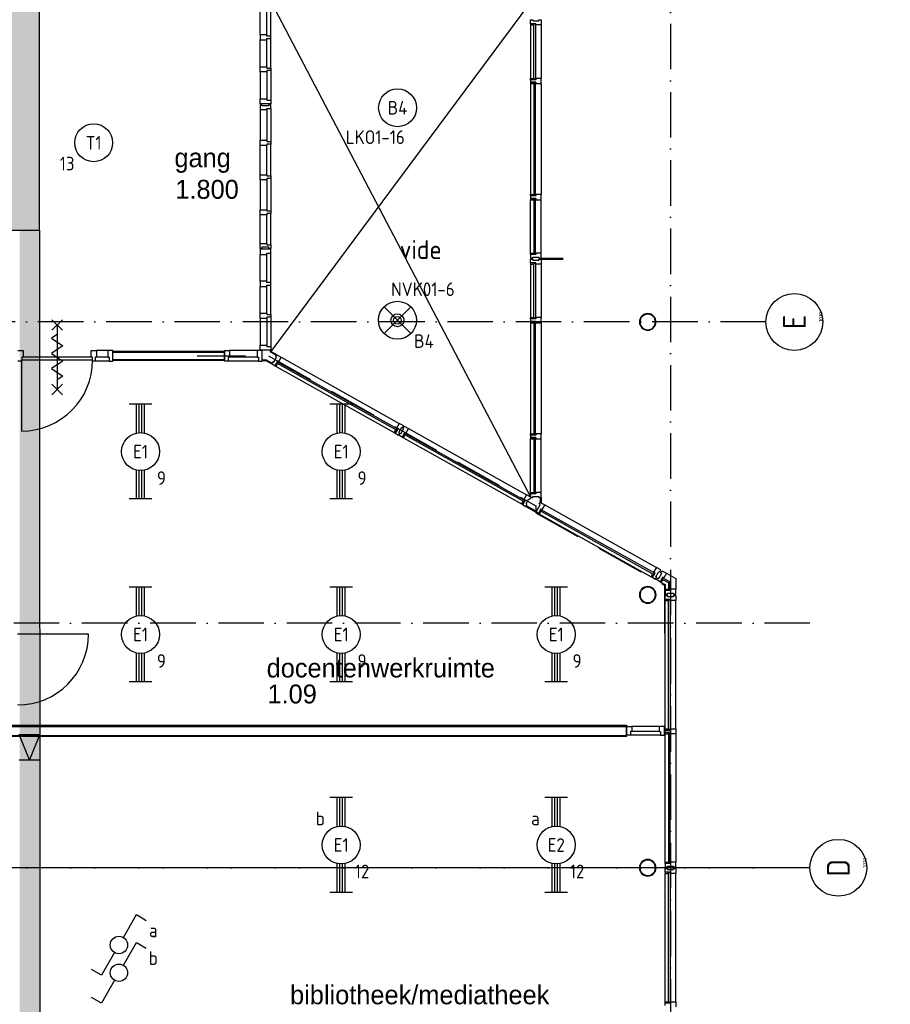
# Model space of a CAD drawing. Header units: millimetres. Extents: x 84333 to 240712, y -2244 to 84291.
# Tile 63 of 88: x 181735 to 193217, y 25375 to 38363. Entities that reach past the tile are written whole.
import ezdxf
from ezdxf.enums import TextEntityAlignment as Align

# ---------------------------------------------------------------- set-up
doc = ezdxf.new("R2010")
doc.units = ezdxf.units.MM
doc.header["$LTSCALE"] = 100
doc.linetypes.add('DASHDOT', pattern=[9, 6, -1.5, 0, -1.5])
doc.linetypes.add('HIDDEN', pattern=[9.525, 6.35, -3.175])
doc.layers.get('0').update_dxf_attribs({"linetype": 'CONTINUOUS'})
for name, color, linetype in [('AFDELING', 4, 'CONTINUOUS'), ('AL$1----_TEKST', 7, 'CONTINUOUS'), ('AL$2----_STEMPEL', 7, 'CONTINUOUS'), ('AL$7----_STRAMIEN', 1, 'DASHDOT'), ('AL22----_BINNENWAND', 7, 'CONTINUOUS'), ('AL23----_VLOEREN', 4, 'CONTINUOUS'), ('AL28----_KONSTRUKTIE', 3, 'CONTINUOUS'), ('AL31----_BUITENKOZ', 7, 'CONTINUOUS'), ('AL32----_BINNENKOZ', 7, 'CONTINUOUS'), ('AL32----_DRAAIR', 7, 'CONTINUOUS'), ('AL32----_DRAAIRICHTING', 1, 'CONTINUOUS'), ('AL65----_BEVEILIGING', 7, 'CONTINUOUS'), ('ALN-----_BLOCKNAAM', 2, 'CONTINUOUS'), ('ALXA0-CONTOUR', 1, 'CONTINUOUS'), ('ALXOU---_GLAS', 7, 'CONTINUOUS'), ('BL$4----', 7, 'CONTINUOUS'), ('BOUW', 8, 'CONTINUOUS'), ('EB63101-_ATTRIB', 2, 'CONTINUOUS'), ('EB63102-_ATTRIB', 2, 'CONTINUOUS'), ('EB63501-_ATTRIB', 2, 'CONTINUOUS'), ('EL63101-_LICHT-ARM', 3, 'CONTINUOUS'), ('EL63102-_LICHT-SCH', 3, 'CONTINUOUS'), ('EL63501-_NOODVRL-ARM', 3, 'CONTINUOUS'), ('EL6441--_DATACOM', 3, 'CONTINUOUS'), ('KABELGGOOT1', 8, 'CONTINUOUS'), ('MV-BINNENWANDEN', 1, 'CONTINUOUS')]:
    doc.layers.add(name, color=color, linetype=linetype)
doc.styles.add('1_8', font='ISO', dxfattribs={"height": 1.8})
doc.styles.add('BURO-025', font='BUROFONT.shx', dxfattribs={"height": 250})
doc.styles.add('NORATT', font='isocp.shx')
doc.styles.get("Standard").update_dxf_attribs({"font": 'iso.shx'})
doc.styles.add('TECHNIC', font='technic_.ttf')
pattern_1 = [(8e-14, (39793.956, 199192.7), (31.75, 63.5), [0, -63.5])]

# ---------------------------------------------------------------- blocks, each defined once
blk = doc.blocks.new('ES3G00')
at = {"color": 0}
blk.add_circle((0, 0), 2.5, dxfattribs=at)
at = {"color": 0, "style": '1_8'}
for tag, flags, p in [('SCHAK', 8, (3.5, 2.75)), ('A_CODE', 8, (0, 0)), ('GROEP', 8, (-3.5, -2.75)), ('KAST', 9, (3.5, -2.75))]:
    blk.add_attdef(tag, text='', height=1.8, dxfattribs=dict(at, flags=flags)).set_placement(p, align=Align.MIDDLE)
blk = doc.blocks.new('ES3G01')
at = {"color": 0}
for p, q in [((-1.77, 1.77), (1.77, -1.77)), ((1.77, 1.77), (-1.77, -1.77))]:
    blk.add_line(p, q, dxfattribs=at)
at = {"color": 6}
blk.add_lwpolyline([(1.77, -1.77), (1.75, -1.75)], dxfattribs=at)
blk.add_circle((0, 0), 2.5)
at = {"color": 0}
for radius in [0.85, 0.5]:
    blk.add_circle((0, 0), radius, dxfattribs=at)
at = {"color": 6, "style": '1_8'}
for tag, flags, p in [('A_CODE', 8, (-3.5, 2.75)), ('SCHAK', 8, (3.5, 2.75)), ('GROEP', 8, (-3.5, -2.75)), ('KAST', 9, (3.5, -2.75))]:
    blk.add_attdef(tag, text='', height=1.8, dxfattribs=dict(at, flags=flags)).set_placement(p, align=Align.MIDDLE)
blk = doc.blocks.new('EJ3T20')
at = {"color": 0}
for p, q in [((-6.25, -1.5), (-6.25, 1.5)), ((6.25, -1.5), (6.25, 1.5)), ((-6.25, 0.52), (-2.44, 0.52)), ((-6.25, 0.17), (-2.49, 0.17)), ((2.44, 0.52), (6.25, 0.52)), ((2.49, 0.17), (6.25, 0.17)), ((-6.25, -0.17), (-2.49, -0.17)), ((-6.25, -0.52), (-2.44, -0.52)), ((2.44, -0.52), (6.25, -0.52)), ((2.49, -0.17), (6.25, -0.17))]:
    blk.add_line(p, q, dxfattribs=at)
blk.add_circle((0, 0), 2.5, dxfattribs=at)
at = {"color": 0, "style": '1_8'}
for tag, flags, p in [('SCHAK', 8, (3.5, 2.75)), ('A_CODE', 8, (0, 0)), ('GROEP', 8, (-3.5, -2.75)), ('KAST', 9, (3.5, -2.75))]:
    blk.add_attdef(tag, text='', height=1.8, dxfattribs=dict(at, flags=flags)).set_placement(p, align=Align.MIDDLE)
blk = doc.blocks.new('ES3SW')
for points in [[(0.58, 1), (2.31, 4), (3.61, 3.25)], [(-0.58, -1), (-2.31, -4), (-3.61, -3.25)]]:
    blk.add_lwpolyline(points)
blk.add_circle((0, 0), 1.15)
at = {"style": '1_8'}
for tag, flags, p in [('SCHAK', 8, (3, 5.5)), ('KAST', 9, (-3, 0.5)), ('M_CODE', 9, (0, 0)), ('DOEL', 9, (-3, -2)), ('GROEP', 9, (-3, -4.5))]:
    blk.add_attdef(tag, text='', height=1.8, dxfattribs=dict(at, flags=flags)).set_placement(p, align=Align.MIDDLE_CENTER)
blk = doc.blocks.new('1010')
at = {"layer": 'AL$7----_STRAMIEN', "color": 7, "linetype": 'Continuous'}
blk.add_circle((0, 750), 750, dxfattribs=at)
at = {"layer": 'AL$7----_STRAMIEN', "color": 3, "linetype": 'Continuous'}
blk.add_attdef('STR-NAAM', text='', height=600, rotation=360, dxfattribs=at).set_placement((0, 750), align=Align.MIDDLE)
at = {"layer": 'ALN-----_BLOCKNAAM', "linetype": 'Continuous'}
blk.add_text('1010', height=100, dxfattribs=at).set_placement((0, 0))
blk = doc.blocks.new('A$C13e6995e')
at = {"layer": 'KABELGGOOT1'}
h = blk.add_hatch(dxfattribs=at)
h.set_pattern_fill('DOTS', color=256, scale=40, style=0)
h.set_pattern_definition(pattern_1)
h.paths.add_polyline_path([(97665, 44809), (97740, 44884), (100013, 44884), (100013, 45284), (97739, 45284), (97665, 45359), (97665, 53930), (97739, 54005), (106079, 54005), (106154, 53930), (106154, 49547), (106079, 49472), (104732, 49472), (104732, 49072), (106554, 49072), (106555, 54406), (97265, 54406), (97265, 38306), (97196, 38231), (93788, 38231), (93788, 37831), (97665, 37831)])
h = blk.add_hatch(dxfattribs=at)
h.set_pattern_fill('DOTS', color=256, scale=40, style=0)
h.set_pattern_definition(pattern_1)
h.paths.add_polyline_path([(97665, 37840), (97403, 37840), (97403, 37831), (97665, 37831)])
h = blk.add_hatch(dxfattribs=at)
h.set_pattern_fill('DOTS', color=256, scale=40, style=0)
h.set_pattern_definition(pattern_1)
h.paths.add_polyline_path([(97665, 37824), (97403, 37828), (97403, 18541), (97665, 18541)])
at = {"layer": 'AL$2----_STEMPEL', "color": 8}
for p, q in [((100704, 36246), (100704, 36226)), ((100714, 36246), (100714, 36232)), ((100600, 36121), (100648, 36121)), ((100600, 36111), (100645, 36111)), ((100725, 36067), (100645, 36111)), ((100729, 36076), (100648, 36121)), ((100788, 36180), (100704, 36226)), ((100792, 36188), (100714, 36232)), ((104268, 34305), (104268, 34240)), ((104280, 34305), (104280, 34233)), ((104078, 34187), (104217, 34109)), ((104083, 34198), (104223, 34120))]:
    blk.add_line(p, q, dxfattribs=at)
at = {"layer": 'AL$7----_STRAMIEN', "color": 1}
for p, q in [((105985, 79257), (105985, 9360)), ((107244, 36620), (95405, 36620)), ((107824, 32645), (85885, 32645)), ((107244, 29420), (85885, 29420)), ((107824, 29420), (85885, 29420))]:
    blk.add_line(p, q, dxfattribs=at)
at = {"layer": 'AL22----_BINNENWAND', "color": 8}
for p, q in [((98630, 36236), (100102, 36236)), ((98630, 36111), (98630, 36236)), ((100102, 36111), (98630, 36111)), ((100102, 36236), (100102, 36111)), ((97272, 31301), (105407, 31301)), ((105407, 31301), (105407, 31151)), ((105407, 31151), (97272, 31151))]:
    blk.add_line(p, q, dxfattribs=at)
at = {"layer": 'AL22----_BINNENWAND', "color": 8, "linetype": 'Continuous'}
for p, q in [((98630, 36221), (100102, 36221)), ((98630, 36126), (100102, 36126)), ((97272, 31286), (105407, 31286)), ((97272, 31166), (105407, 31166))]:
    blk.add_line(p, q, dxfattribs=at)
at = {"layer": 'AL23----_VLOEREN', "color": 8}
for p, q in [((104141, 40840), (100714, 36232)), ((100720, 40840), (104141, 34313))]:
    blk.add_line(p, q, dxfattribs=at)
at = {"layer": 'AL28----_KONSTRUKTIE', "color": 8}
for centre, radius, start, end in [((105685, 36620), 110, 0, 180), ((105685, 36620), 102, 0, 180), ((105685, 36620), 110, 180, 0), ((105685, 36620), 102, 180, 0), ((105685, 33020), 110, 0, 180), ((105685, 33020), 102, 0, 180), ((105685, 33020), 110, 180, 0), ((105685, 33020), 102, 180, 0), ((105685, 29420), 110, 0, 180), ((105685, 29420), 102, 0, 180), ((105685, 29420), 110, 180, 0), ((105685, 29420), 102, 180, 0)]:
    blk.add_arc(centre, radius, start, end, dxfattribs=at)
at = {"layer": 'AL31----_BUITENKOZ', "color": 8}
for p, q in [((104141, 40555), (104141, 40605)), ((104141, 40605), (104170, 40605)), ((104179, 40555), (104141, 40555)), ((104141, 40555), (104141, 40538)), ((104208, 40555), (104141, 40555)), ((104141, 40538), (104141, 39832)), ((104141, 40538), (104179, 40538)), ((104170, 40605), (104170, 40591)), ((104170, 40591), (104250, 40591)), ((104179, 40538), (104179, 40555)), ((104208, 40555), (104179, 40555)), ((104179, 40555), (104179, 40538)), ((104179, 40538), (104183, 40538)), ((104183, 40538), (104183, 40551)), ((104183, 40551), (104204, 40551)), ((104204, 40551), (104204, 40538)), ((104204, 40538), (104208, 40538)), ((104208, 40538), (104208, 40555)), ((104208, 40538), (104208, 40555)), ((104280, 40538), (104208, 40538)), ((104250, 40591), (104250, 40605)), ((104250, 40605), (104280, 40605)), ((104280, 40605), (104280, 40538)), ((104280, 40538), (104280, 39832)), ((104141, 39815), (104141, 39832)), ((104141, 39832), (104179, 39832)), ((104141, 39815), (104141, 39782)), ((104208, 39815), (104141, 39815)), ((104179, 39815), (104141, 39815)), ((104141, 39782), (104179, 39782)), ((104179, 39782), (104141, 39782)), ((104141, 39782), (104141, 39765)), ((104141, 39765), (104141, 38300)), ((104141, 39765), (104179, 39765)), ((104179, 39832), (104179, 39815)), ((104179, 39832), (104183, 39832)), ((104179, 39815), (104179, 39832)), ((104208, 39815), (104179, 39815)), ((104179, 39782), (104208, 39782)), ((104179, 39765), (104179, 39782)), ((104208, 39782), (104179, 39782)), ((104179, 39782), (104179, 39765)), ((104179, 39765), (104183, 39765)), ((104183, 39832), (104183, 39819)), ((104183, 39819), (104204, 39819)), ((104183, 39765), (104183, 39778)), ((104183, 39778), (104204, 39778)), ((104204, 39819), (104204, 39832)), ((104204, 39832), (104208, 39832)), ((104204, 39778), (104204, 39765)), ((104204, 39765), (104208, 39765)), ((104280, 39832), (104208, 39832)), ((104208, 39832), (104208, 39815)), ((104208, 39832), (104208, 39815)), ((104208, 39782), (104208, 39765)), ((104208, 39765), (104208, 39782)), ((104208, 39765), (104250, 39765)), ((104250, 39765), (104280, 39765)), ((104280, 39765), (104280, 39832)), ((104280, 39765), (104280, 38300)), ((104141, 38283), (104141, 38300)), ((104141, 38300), (104179, 38300)), ((104141, 38283), (104141, 38250)), ((104208, 38283), (104141, 38283)), ((104179, 38283), (104141, 38283)), ((104141, 38250), (104179, 38250)), ((104179, 38250), (104141, 38250)), ((104141, 38250), (104141, 38233)), ((104141, 37527), (104141, 38233)), ((104141, 38233), (104179, 38233)), ((104179, 38300), (104179, 38283)), ((104179, 38300), (104183, 38300)), ((104179, 38283), (104179, 38300)), ((104208, 38283), (104179, 38283)), ((104179, 38250), (104208, 38250)), ((104179, 38233), (104179, 38250)), ((104208, 38250), (104179, 38250)), ((104179, 38250), (104179, 38233)), ((104179, 38233), (104183, 38233)), ((104183, 38300), (104183, 38287)), ((104183, 38287), (104204, 38287)), ((104183, 38233), (104183, 38246)), ((104183, 38246), (104204, 38246)), ((104204, 38287), (104204, 38300)), ((104204, 38300), (104208, 38300)), ((104204, 38246), (104204, 38233)), ((104204, 38233), (104208, 38233)), ((104280, 38300), (104208, 38300)), ((104208, 38300), (104208, 38283)), ((104208, 38300), (104208, 38283)), ((104208, 38250), (104208, 38233)), ((104208, 38233), (104208, 38250)), ((104208, 38233), (104250, 38233)), ((104250, 38233), (104280, 38233)), ((104280, 38233), (104280, 38300)), ((104280, 37527), (104280, 38233)), ((104141, 37510), (104141, 37527)), ((104141, 37527), (104179, 37527)), ((104179, 37510), (104141, 37510)), ((104208, 37510), (104141, 37510)), ((104141, 37510), (104141, 37460)), ((104141, 37460), (104170, 37460)), ((104141, 37400), (104141, 37450)), ((104141, 37450), (104170, 37450)), ((104170, 37460), (104170, 37474)), ((104170, 37474), (104250, 37474)), ((104170, 37450), (104170, 37436)), ((104170, 37436), (104250, 37436)), ((104179, 37527), (104179, 37510)), ((104179, 37527), (104183, 37527)), ((104179, 37510), (104179, 37527)), ((104208, 37510), (104179, 37510)), ((104183, 37527), (104183, 37514)), ((104183, 37514), (104204, 37514)), ((104204, 37514), (104204, 37527)), ((104204, 37527), (104208, 37527)), ((104208, 37527), (104208, 37510)), ((104280, 37527), (104208, 37527)), ((104208, 37527), (104208, 37510)), ((104250, 37474), (104250, 37460)), ((104250, 37460), (104280, 37460)), ((104250, 37436), (104250, 37450)), ((104250, 37450), (104280, 37450)), ((104280, 37460), (104280, 37527)), ((104280, 37450), (104280, 37383)), ((104179, 37400), (104141, 37400)), ((104141, 37400), (104141, 37383)), ((104208, 37400), (104141, 37400)), ((104141, 37383), (104141, 36677)), ((104141, 37383), (104179, 37383)), ((104179, 37383), (104179, 37400)), ((104208, 37400), (104179, 37400)), ((104179, 37400), (104179, 37383)), ((104179, 37383), (104183, 37383)), ((104183, 37383), (104183, 37396)), ((104183, 37396), (104204, 37396)), ((104204, 37396), (104204, 37383)), ((104204, 37383), (104208, 37383)), ((104208, 37383), (104208, 37400)), ((104208, 37383), (104208, 37400)), ((104280, 37383), (104208, 37383)), ((104280, 37383), (104280, 36677)), ((104141, 36660), (104141, 36677)), ((104141, 36677), (104179, 36677)), ((104141, 36660), (104141, 36627)), ((104208, 36660), (104141, 36660)), ((104179, 36660), (104141, 36660)), ((104141, 36627), (104179, 36627)), ((104179, 36627), (104141, 36627)), ((104141, 36627), (104141, 36610)), ((104179, 36677), (104179, 36660)), ((104179, 36677), (104183, 36677)), ((104179, 36660), (104179, 36677)), ((104208, 36660), (104179, 36660)), ((104179, 36627), (104208, 36627)), ((104179, 36610), (104179, 36627)), ((104208, 36627), (104179, 36627)), ((104179, 36627), (104179, 36610)), ((104183, 36677), (104183, 36664)), ((104183, 36664), (104204, 36664)), ((104204, 36664), (104204, 36677)), ((104204, 36677), (104208, 36677)), ((104280, 36677), (104208, 36677)), ((104208, 36677), (104208, 36660)), ((104208, 36677), (104208, 36660)), ((104208, 36627), (104208, 36610)), ((104208, 36610), (104208, 36627)), ((104280, 36610), (104280, 36677)), ((104141, 36610), (104141, 35145)), ((104141, 36610), (104179, 36610)), ((104179, 36610), (104183, 36610)), ((104183, 36610), (104183, 36623)), ((104183, 36623), (104204, 36623)), ((104204, 36623), (104204, 36610)), ((104204, 36610), (104208, 36610)), ((104208, 36610), (104250, 36610)), ((104250, 36610), (104280, 36610)), ((104280, 36610), (104280, 35145)), ((100751, 36086), (100790, 36156)), ((100778, 36163), (100792, 36188)), ((100790, 36156), (100778, 36163)), ((100792, 36188), (100851, 36156)), ((100851, 36156), (100816, 36093)), ((100851, 36156), (102408, 35282)), ((100725, 36067), (100739, 36093)), ((100768, 36043), (100725, 36067)), ((100739, 36093), (100751, 36086)), ((100801, 36101), (100768, 36043)), ((100787, 36076), (100768, 36043)), ((100768, 36043), (100783, 36034)), ((100783, 36034), (100802, 36067)), ((100783, 36034), (102340, 35161)), ((100801, 36101), (100787, 36076)), ((100802, 36067), (100787, 36076)), ((100787, 36076), (100802, 36067)), ((100792, 36077), (100802, 36096)), ((100792, 36077), (100802, 36096)), ((102372, 35191), (100792, 36077)), ((100804, 36071), (100792, 36077)), ((100816, 36093), (100801, 36101)), ((100816, 36093), (100801, 36101)), ((100802, 36096), (102383, 35210)), ((100802, 36096), (100814, 36089)), ((100802, 36067), (100804, 36071)), ((100814, 36089), (100816, 36093)), ((102388, 35211), (102355, 35153)), ((102359, 35194), (102361, 35198)), ((102361, 35198), (102372, 35191)), ((102371, 35216), (102373, 35219)), ((102383, 35210), (102371, 35216)), ((102383, 35210), (102372, 35191)), ((102372, 35191), (102383, 35210)), ((102408, 35282), (102373, 35219)), ((102373, 35219), (102388, 35211)), ((102373, 35219), (102388, 35211)), ((102388, 35211), (102374, 35186)), ((102401, 35161), (102440, 35231)), ((102467, 35250), (102408, 35282)), ((102430, 35145), (102469, 35215)), ((102440, 35231), (102452, 35224)), ((102452, 35224), (102467, 35250)), ((102457, 35221), (102471, 35247)), ((102469, 35215), (102457, 35221)), ((102471, 35247), (102530, 35214)), ((102530, 35214), (102494, 35152)), ((102530, 35214), (104087, 34341)), ((102340, 35161), (102359, 35194)), ((102355, 35153), (102340, 35161)), ((102374, 35186), (102355, 35153)), ((102355, 35153), (102399, 35128)), ((102359, 35194), (102374, 35186)), ((102374, 35186), (102359, 35194)), ((102399, 35128), (102413, 35154)), ((102413, 35154), (102401, 35161)), ((102403, 35126), (102418, 35152)), ((102447, 35101), (102403, 35126)), ((102418, 35152), (102430, 35145)), ((102480, 35160), (102447, 35101)), ((102465, 35135), (102447, 35101)), ((102447, 35101), (102462, 35093)), ((102462, 35093), (102480, 35126)), ((102462, 35093), (104019, 34220)), ((102480, 35160), (102465, 35135)), ((102480, 35126), (102465, 35135)), ((102465, 35135), (102480, 35126)), ((102471, 35136), (102481, 35154)), ((102471, 35136), (102481, 35154)), ((104051, 34250), (102471, 35136)), ((102482, 35130), (102471, 35136)), ((102494, 35152), (102480, 35160)), ((102494, 35152), (102480, 35160)), ((102480, 35126), (102482, 35130)), ((102481, 35154), (104061, 34268)), ((102481, 35154), (102492, 35148)), ((102492, 35148), (102494, 35152)), ((104141, 35128), (104141, 35145)), ((104141, 35145), (104179, 35145)), ((104141, 35128), (104141, 35095)), ((104208, 35128), (104141, 35128)), ((104179, 35128), (104141, 35128)), ((104141, 35095), (104179, 35095)), ((104179, 35095), (104141, 35095)), ((104141, 35095), (104141, 35078)), ((104141, 34372), (104141, 35078)), ((104141, 35078), (104179, 35078)), ((104179, 35145), (104179, 35128)), ((104179, 35145), (104183, 35145)), ((104179, 35128), (104179, 35145)), ((104208, 35128), (104179, 35128)), ((104179, 35095), (104208, 35095)), ((104179, 35078), (104179, 35095)), ((104208, 35095), (104179, 35095)), ((104179, 35095), (104179, 35078)), ((104179, 35078), (104183, 35078)), ((104183, 35145), (104183, 35132)), ((104183, 35132), (104204, 35132)), ((104183, 35078), (104183, 35091)), ((104183, 35091), (104204, 35091)), ((104204, 35132), (104204, 35145)), ((104204, 35145), (104208, 35145)), ((104204, 35091), (104204, 35078)), ((104204, 35078), (104208, 35078)), ((104280, 35145), (104208, 35145)), ((104208, 35145), (104208, 35128)), ((104208, 35145), (104208, 35128)), ((104208, 35095), (104208, 35078)), ((104208, 35078), (104208, 35095)), ((104208, 35078), (104250, 35078)), ((104250, 35078), (104280, 35078)), ((104280, 35078), (104280, 35145)), ((104280, 34372), (104280, 35078)), ((104087, 34341), (104052, 34278)), ((104080, 34220), (104119, 34289)), ((104145, 34308), (104087, 34341)), ((104119, 34289), (104131, 34283)), ((104131, 34283), (104145, 34308)), ((104141, 34355), (104141, 34372)), ((104141, 34372), (104179, 34372)), ((104179, 34355), (104141, 34355)), ((104208, 34355), (104141, 34355)), ((104141, 34355), (104141, 34305)), ((104141, 34305), (104170, 34305)), ((104170, 34305), (104170, 34319)), ((104170, 34319), (104250, 34319)), ((104179, 34372), (104179, 34355)), ((104179, 34372), (104183, 34372)), ((104179, 34355), (104179, 34372)), ((104208, 34355), (104179, 34355)), ((104183, 34372), (104183, 34359)), ((104183, 34359), (104204, 34359)), ((104204, 34359), (104204, 34372)), ((104204, 34372), (104208, 34372)), ((104208, 34372), (104208, 34355)), ((104280, 34372), (104208, 34372)), ((104208, 34372), (104208, 34355)), ((104250, 34319), (104250, 34305)), ((104250, 34305), (104280, 34305)), ((104280, 34305), (104280, 34372)), ((104019, 34220), (104038, 34253)), ((104034, 34212), (104019, 34220)), ((104067, 34270), (104034, 34212)), ((104052, 34245), (104034, 34212)), ((104034, 34212), (104077, 34187)), ((104038, 34253), (104040, 34256)), ((104038, 34253), (104052, 34245)), ((104052, 34245), (104038, 34253)), ((104040, 34256), (104051, 34250)), ((104050, 34275), (104052, 34278)), ((104061, 34268), (104050, 34275)), ((104061, 34268), (104051, 34250)), ((104051, 34250), (104061, 34268)), ((104052, 34278), (104067, 34270)), ((104052, 34278), (104067, 34270)), ((104067, 34270), (104052, 34245)), ((104077, 34187), (104092, 34213)), ((104092, 34213), (104080, 34220)), ((104226, 34138), (104265, 34208)), ((104253, 34215), (104267, 34240)), ((104265, 34208), (104253, 34215)), ((104267, 34240), (104326, 34208)), ((104326, 34208), (104290, 34145)), ((104326, 34208), (105799, 33382)), ((104199, 34119), (104214, 34145)), ((104243, 34095), (104199, 34119)), ((104214, 34145), (104226, 34138)), ((104276, 34153), (104243, 34095)), ((104261, 34128), (104243, 34095)), ((104243, 34095), (104258, 34086)), ((104258, 34086), (104276, 34120)), ((104258, 34086), (105731, 33260)), ((104276, 34153), (104261, 34128)), ((104276, 34120), (104261, 34128)), ((104261, 34128), (104276, 34120)), ((104267, 34129), (104277, 34148)), ((104267, 34129), (104277, 34148)), ((105763, 33291), (104267, 34129)), ((104278, 34123), (104267, 34129)), ((104290, 34145), (104276, 34153)), ((104290, 34145), (104276, 34153)), ((104276, 34120), (104278, 34123)), ((104277, 34148), (105773, 33309)), ((104277, 34148), (104288, 34141)), ((104288, 34141), (104290, 34145)), ((105799, 33382), (105763, 33319)), ((105857, 33349), (105799, 33382)), ((105731, 33260), (105749, 33294)), ((105745, 33252), (105731, 33260)), ((105778, 33311), (105745, 33252)), ((105764, 33285), (105745, 33252)), ((105745, 33252), (105789, 33228)), ((105749, 33294), (105751, 33297)), ((105749, 33294), (105764, 33285)), ((105764, 33285), (105749, 33294)), ((105751, 33297), (105763, 33291)), ((105761, 33315), (105763, 33319)), ((105773, 33309), (105761, 33315)), ((105763, 33319), (105778, 33311)), ((105763, 33319), (105778, 33311)), ((105773, 33309), (105763, 33291)), ((105763, 33291), (105773, 33309)), ((105778, 33311), (105764, 33285)), ((105789, 33228), (105804, 33253)), ((105791, 33260), (105830, 33330)), ((105804, 33253), (105791, 33260)), ((105830, 33330), (105843, 33323)), ((105832, 33237), (105870, 33307)), ((105843, 33323), (105857, 33349)), ((105881, 33252), (105849, 33193)), ((105858, 33313), (105872, 33339)), ((105870, 33307), (105858, 33313)), ((105881, 33252), (105867, 33227)), ((105872, 33339), (105931, 33307)), ((105896, 33244), (105881, 33252)), ((105896, 33244), (105881, 33252)), ((105931, 33307), (105896, 33244)), ((105931, 33307), (106055, 33238)), ((105805, 33218), (105819, 33244)), ((105849, 33193), (105805, 33218)), ((105819, 33244), (105832, 33237)), ((105867, 33227), (105849, 33193)), ((105849, 33193), (105864, 33185)), ((105864, 33185), (105882, 33218)), ((105864, 33185), (105916, 33156)), ((105882, 33218), (105867, 33227)), ((105867, 33227), (105882, 33218)), ((105873, 33228), (105883, 33247)), ((105884, 33222), (105873, 33228)), ((105882, 33218), (105884, 33222)), ((105883, 33247), (105894, 33240)), ((105894, 33240), (105896, 33244)), ((105916, 33156), (105916, 33096)), ((106055, 33238), (106055, 33096)), ((105916, 33079), (105916, 33096)), ((105916, 33096), (105954, 33096)), ((105954, 33079), (105916, 33079)), ((105983, 33079), (105916, 33079)), ((105916, 33079), (105916, 33029)), ((105916, 33029), (105945, 33029)), ((105916, 32961), (105916, 33011)), ((105916, 33011), (105945, 33011)), ((105945, 33029), (105945, 33043)), ((105945, 33043), (106025, 33043)), ((105945, 33011), (105945, 32997)), ((105945, 32997), (106025, 32997)), ((105954, 33096), (105954, 33079)), ((105954, 33096), (105958, 33096)), ((105954, 33079), (105954, 33096)), ((105983, 33079), (105954, 33079)), ((105958, 33096), (105958, 33083)), ((105958, 33083), (105979, 33083)), ((105979, 33083), (105979, 33096)), ((105979, 33096), (105983, 33096)), ((105983, 33096), (105983, 33079)), ((106055, 33096), (105983, 33096)), ((105983, 33096), (105983, 33079)), ((106025, 33043), (106025, 33029)), ((106025, 33029), (106055, 33029)), ((106025, 32997), (106025, 33011)), ((106025, 33011), (106055, 33011)), ((106055, 33029), (106055, 33096)), ((106055, 33011), (106055, 32944)), ((105954, 32961), (105916, 32961)), ((105916, 32961), (105916, 32944)), ((105983, 32961), (105916, 32961)), ((105916, 31254), (105916, 32944)), ((105916, 32944), (105954, 32944)), ((105954, 32944), (105954, 32961)), ((105983, 32961), (105954, 32961)), ((105954, 32961), (105954, 32944)), ((105954, 32944), (105958, 32944)), ((105958, 32944), (105958, 32957)), ((105958, 32957), (105979, 32957)), ((105979, 32957), (105979, 32944)), ((105979, 32944), (105983, 32944)), ((105983, 32944), (105983, 32961)), ((105983, 32944), (105983, 32961)), ((106055, 32944), (105983, 32944)), ((106055, 31254), (106055, 32944)), ((105916, 31237), (105916, 31254)), ((105916, 31254), (105954, 31254)), ((105916, 31204), (105916, 31237)), ((105916, 31237), (105983, 31237)), ((105954, 31237), (105916, 31237)), ((105954, 31204), (105916, 31204)), ((105916, 31204), (105916, 31187)), ((105983, 31204), (105916, 31204)), ((105916, 29496), (105916, 31187)), ((105916, 31187), (105954, 31187)), ((105954, 31254), (105958, 31254)), ((105954, 31237), (105954, 31254)), ((105954, 31254), (105954, 31237)), ((105983, 31237), (105954, 31237)), ((105983, 31204), (105954, 31204)), ((105954, 31204), (105954, 31187)), ((105954, 31187), (105954, 31204)), ((105954, 31187), (105958, 31187)), ((105958, 31254), (105958, 31241)), ((105958, 31241), (105979, 31241)), ((105958, 31187), (105958, 31200)), ((105958, 31200), (105979, 31200)), ((105979, 31241), (105979, 31254)), ((105979, 31254), (105983, 31254)), ((105979, 31200), (105979, 31187)), ((105979, 31187), (105983, 31187)), ((105983, 31237), (105983, 31254)), ((105983, 31254), (106055, 31254)), ((105983, 31254), (105983, 31237)), ((105983, 31187), (105983, 31204)), ((105983, 31187), (105983, 31204)), ((106055, 31187), (105983, 31187)), ((106055, 31254), (106055, 31187)), ((106055, 31187), (106055, 29496)), ((105916, 29479), (105916, 29496)), ((105916, 29496), (105954, 29496)), ((105954, 29496), (105954, 29479)), ((105954, 29496), (105958, 29496)), ((105954, 29479), (105954, 29496)), ((105958, 29496), (105958, 29483)), ((105958, 29483), (105979, 29483)), ((105979, 29483), (105979, 29496)), ((105979, 29496), (105983, 29496)), ((105983, 29496), (105983, 29479)), ((105983, 29496), (105983, 29479)), ((106055, 29496), (105983, 29496)), ((106055, 29429), (106055, 29496)), ((105954, 29479), (105916, 29479)), ((105983, 29479), (105916, 29479)), ((105916, 29479), (105916, 29429)), ((105916, 29429), (105945, 29429)), ((105916, 29361), (105916, 29411)), ((105916, 29411), (105945, 29411)), ((105954, 29361), (105916, 29361)), ((105916, 29361), (105916, 29344)), ((105983, 29361), (105916, 29361)), ((105945, 29429), (105945, 29443)), ((105945, 29443), (106025, 29443)), ((105945, 29411), (105945, 29397)), ((105945, 29397), (106025, 29397)), ((105983, 29479), (105954, 29479)), ((105954, 29344), (105954, 29361)), ((105983, 29361), (105954, 29361)), ((105954, 29361), (105954, 29344)), ((105958, 29344), (105958, 29357)), ((105958, 29357), (105979, 29357)), ((105979, 29357), (105979, 29344)), ((105983, 29344), (105983, 29361)), ((105983, 29344), (105983, 29361)), ((106025, 29443), (106025, 29429)), ((106025, 29429), (106055, 29429)), ((106025, 29397), (106025, 29411)), ((106025, 29411), (106055, 29411)), ((106055, 29411), (106055, 29344)), ((105916, 27654), (105916, 29344)), ((105916, 29344), (105954, 29344)), ((105954, 29344), (105958, 29344)), ((105979, 29344), (105983, 29344)), ((106055, 29344), (105983, 29344)), ((106055, 27654), (106055, 29344)), ((105916, 27637), (105916, 27654)), ((105916, 27654), (105954, 27654)), ((105916, 27604), (105916, 27637)), ((105916, 27637), (105983, 27637)), ((105954, 27637), (105916, 27637)), ((105954, 27654), (105958, 27654)), ((105954, 27637), (105954, 27654)), ((105954, 27654), (105954, 27637)), ((105983, 27637), (105954, 27637)), ((105958, 27654), (105958, 27641)), ((105958, 27641), (105979, 27641)), ((105979, 27641), (105979, 27654)), ((105979, 27654), (105983, 27654)), ((105983, 27637), (105983, 27654)), ((105983, 27654), (106055, 27654)), ((105983, 27654), (105983, 27637)), ((106055, 27654), (106055, 27587))]:
    blk.add_line(p, q, dxfattribs=at)
at = {"layer": 'AL32----_BINNENKOZ', "color": 8}
for p, q in [((100575, 40408), (100575, 40763)), ((100663, 40408), (100663, 40763)), ((100714, 40391), (100714, 40780)), ((100663, 40408), (100575, 40408)), ((100575, 40408), (100575, 40341)), ((100663, 40391), (100663, 40408)), ((100575, 40341), (100663, 40341)), ((100575, 39987), (100575, 40341)), ((100714, 40391), (100663, 40391)), ((100663, 40341), (100663, 40358)), ((100663, 40358), (100714, 40358)), ((100663, 39987), (100663, 40341)), ((100714, 40358), (100714, 40391)), ((100714, 40358), (100714, 40391)), ((100714, 39970), (100714, 40358)), ((100575, 39920), (100575, 39987)), ((100575, 39987), (100663, 39987)), ((100663, 39920), (100575, 39920)), ((100575, 39920), (100575, 39565)), ((100663, 39987), (100663, 39970)), ((100663, 39970), (100714, 39970)), ((100714, 39937), (100663, 39937)), ((100663, 39937), (100663, 39920)), ((100663, 39920), (100663, 39565)), ((100714, 39970), (100714, 39937)), ((100714, 39970), (100714, 39937)), ((100714, 39937), (100714, 39548)), ((100575, 39498), (100575, 39565)), ((100575, 39565), (100663, 39565)), ((100598, 39498), (100575, 39498)), ((100597, 39488), (100575, 39488)), ((100575, 39488), (100575, 39421)), ((100597, 39472), (100597, 39488)), ((100690, 39498), (100598, 39498)), ((100598, 39498), (100598, 39498)), ((100663, 39565), (100663, 39548)), ((100663, 39548), (100714, 39548)), ((100714, 39488), (100689, 39488)), ((100689, 39488), (100689, 39472)), ((100714, 39498), (100690, 39498)), ((100690, 39498), (100690, 39498)), ((100714, 39548), (100714, 39498)), ((100714, 39438), (100714, 39488)), ((100575, 39421), (100575, 39017)), ((100575, 39421), (100663, 39421)), ((100689, 39472), (100597, 39472)), ((100663, 39421), (100663, 39438)), ((100663, 39438), (100714, 39438)), ((100663, 39421), (100663, 39017)), ((100714, 39438), (100714, 39000)), ((100575, 38950), (100575, 39017)), ((100575, 39017), (100663, 39017)), ((100663, 39017), (100663, 39000)), ((100663, 39000), (100714, 39000)), ((100714, 38967), (100663, 38967)), ((100663, 38967), (100663, 38950)), ((100714, 39000), (100714, 38967)), ((100714, 38546), (100714, 38967)), ((100575, 38563), (100575, 38950)), ((100575, 38563), (100575, 38950)), ((100663, 38950), (100575, 38950)), ((100663, 38563), (100663, 38950)), ((100575, 38496), (100575, 38563)), ((100575, 38563), (100663, 38563)), ((100575, 38496), (100575, 38101)), ((100663, 38496), (100575, 38496)), ((100575, 38496), (100575, 38101)), ((100663, 38563), (100663, 38546)), ((100663, 38546), (100714, 38546)), ((100714, 38513), (100663, 38513)), ((100663, 38513), (100663, 38496)), ((100663, 38496), (100663, 38101)), ((100714, 38546), (100714, 38513)), ((100714, 38513), (100714, 38084)), ((100575, 38034), (100575, 38101)), ((100575, 38101), (100663, 38101)), ((100663, 38101), (100663, 38084)), ((100663, 38084), (100714, 38084)), ((100714, 38084), (100714, 38051)), ((100575, 37656), (100575, 38034)), ((100663, 38034), (100575, 38034)), ((100575, 37656), (100575, 38034)), ((100714, 38051), (100663, 38051)), ((100663, 38051), (100663, 38034)), ((100663, 37656), (100663, 38034)), ((100714, 37639), (100714, 38051)), ((100575, 37589), (100575, 37656)), ((100575, 37656), (100663, 37656)), ((100597, 37589), (100575, 37589)), ((100597, 37579), (100575, 37579)), ((100575, 37579), (100575, 37512)), ((100689, 37605), (100597, 37605)), ((100597, 37605), (100597, 37589)), ((100689, 37579), (100597, 37579)), ((100597, 37579), (100597, 37579)), ((100663, 37656), (100663, 37639)), ((100663, 37639), (100714, 37639)), ((100689, 37589), (100689, 37605)), ((100714, 37589), (100689, 37589)), ((100714, 37579), (100689, 37579)), ((100689, 37579), (100689, 37579)), ((100714, 37639), (100714, 37589)), ((100714, 37529), (100714, 37579)), ((100575, 37157), (100575, 37512)), ((100575, 37512), (100663, 37512)), ((100663, 37512), (100663, 37529)), ((100663, 37529), (100714, 37529)), ((100663, 37157), (100663, 37512)), ((100714, 37140), (100714, 37529)), ((100663, 37157), (100575, 37157)), ((100575, 37157), (100575, 37090)), ((100663, 37140), (100663, 37157)), ((100575, 37090), (100663, 37090)), ((100575, 36735), (100575, 37090)), ((100714, 37140), (100663, 37140)), ((100663, 37090), (100663, 37107)), ((100663, 37107), (100714, 37107)), ((100663, 36735), (100663, 37090)), ((100714, 37107), (100714, 37140)), ((100714, 37107), (100714, 37140)), ((100714, 36718), (100714, 37107)), ((100575, 36668), (100575, 36735)), ((100575, 36735), (100663, 36735)), ((100663, 36668), (100575, 36668)), ((100575, 36668), (100575, 36313)), ((100663, 36735), (100663, 36718)), ((100663, 36718), (100714, 36718)), ((100714, 36685), (100663, 36685)), ((100663, 36685), (100663, 36668)), ((100663, 36668), (100663, 36313)), ((100714, 36718), (100714, 36685)), ((100714, 36718), (100714, 36685)), ((100714, 36685), (100714, 36296)), ((97379, 36243), (97446, 36243)), ((97446, 36243), (97446, 36155)), ((98346, 36155), (98346, 36243)), ((98346, 36243), (98413, 36243)), ((98413, 36243), (98413, 36155)), ((98563, 36243), (98413, 36243)), ((98630, 36243), (98563, 36243)), ((98563, 36243), (98563, 36155)), ((98630, 36104), (98630, 36243)), ((100102, 36104), (100102, 36243)), ((100102, 36243), (100169, 36243)), ((100169, 36243), (100169, 36155)), ((100533, 36243), (100169, 36243)), ((100600, 36243), (100533, 36243)), ((100533, 36243), (100533, 36155)), ((100575, 36246), (100575, 36313)), ((100575, 36313), (100663, 36313)), ((100598, 36246), (100575, 36246)), ((100690, 36246), (100598, 36246)), ((100598, 36246), (100598, 36246)), ((100600, 36104), (100600, 36243)), ((100663, 36313), (100663, 36296)), ((100663, 36296), (100714, 36296)), ((100714, 36246), (100690, 36246)), ((100690, 36246), (100690, 36246)), ((100714, 36296), (100714, 36246)), ((97446, 36155), (97429, 36155)), ((97429, 36155), (97429, 36104)), ((98363, 36155), (97429, 36155)), ((98363, 36115), (97429, 36115)), ((98363, 36155), (98346, 36155)), ((98363, 36104), (98363, 36155)), ((98413, 36155), (98396, 36155)), ((98396, 36155), (98396, 36104)), ((98563, 36155), (98413, 36155)), ((98563, 36155), (98580, 36155)), ((98580, 36155), (98580, 36104)), ((100169, 36155), (100152, 36155)), ((100152, 36155), (100152, 36104)), ((100533, 36155), (100169, 36155)), ((100533, 36155), (100550, 36155)), ((100550, 36155), (100550, 36104)), ((97429, 36104), (97379, 36104)), ((98396, 36104), (98363, 36104)), ((98396, 36104), (98363, 36104)), ((98580, 36104), (98396, 36104)), ((98580, 36104), (98630, 36104)), ((100152, 36104), (100102, 36104)), ((100550, 36104), (100152, 36104)), ((100550, 36104), (100600, 36104)), ((105407, 31169), (105407, 31283)), ((105407, 31283), (105474, 31283)), ((105474, 31220), (105457, 31220)), ((105457, 31220), (105457, 31169)), ((105474, 31283), (105474, 31220)), ((105837, 31283), (105474, 31283)), ((105837, 31220), (105474, 31220)), ((105904, 31283), (105837, 31283)), ((105837, 31283), (105837, 31220)), ((105837, 31220), (105854, 31220)), ((105854, 31220), (105854, 31169)), ((105904, 31169), (105904, 31283)), ((105457, 31169), (105407, 31169)), ((105854, 31169), (105457, 31169)), ((105854, 31169), (105904, 31169))]:
    blk.add_line(p, q, dxfattribs=at)
at = {"layer": 'AL32----_DRAAIR', "color": 8}
blk.add_line((98309, 32502), (97375, 32502), dxfattribs=at)
blk.add_arc((97375, 32502), 934, 270, 0, dxfattribs=at)
at = {"layer": 'AL32----_DRAAIRICHTING', "color": 8}
blk.add_line((97429, 35181), (97429, 36115), dxfattribs=at)
blk.add_arc((97429, 36115), 934, 270, 0, dxfattribs=at)
at = {"layer": 'AL65----_BEVEILIGING', "color": 8, "linetype": 'Continuous'}
for points in [[(97826, 36650), (97966, 36510)], [(97966, 36650), (97826, 36510)], [(97896, 36580), (97896, 35730)], [(97896, 36455), (97821, 36405), (97971, 36305), (97896, 36255)], [(97896, 36255), (97821, 36205), (97971, 36105), (97896, 36055)], [(97896, 36055), (97821, 36005), (97971, 35905), (97896, 35855)], [(97826, 35800), (97966, 35660)], [(97966, 35800), (97826, 35660)]]:
    blk.add_lwpolyline(points, dxfattribs=at)
at = {"layer": 'ALXA0-CONTOUR', "color": 8, "linetype": 'HIDDEN'}
for p, q in [((99744, 36173), (100682, 36173)), ((100682, 36173), (104210, 34195)), ((104210, 34195), (104210, 34101)), ((104210, 34101), (105906, 33150)), ((105906, 33150), (105906, 32480))]:
    blk.add_line(p, q, dxfattribs=at)
at = {"layer": 'ALXOU---_GLAS', "color": 8}
for p, q in [((104183, 39819), (104183, 40551)), ((104183, 40551), (104204, 40551)), ((104204, 40551), (104204, 39819)), ((104204, 39819), (104183, 39819)), ((104204, 39778), (104183, 39778)), ((104183, 39778), (104183, 38287)), ((104204, 38287), (104204, 39778)), ((104183, 38287), (104204, 38287)), ((104204, 38246), (104183, 38246)), ((104183, 38246), (104183, 37514)), ((104204, 37514), (104204, 38246)), ((104183, 37514), (104204, 37514)), ((104183, 36664), (104183, 37396)), ((104183, 37396), (104204, 37396)), ((104204, 37396), (104204, 36664)), ((104204, 36664), (104183, 36664)), ((104204, 36623), (104183, 36623)), ((104183, 36623), (104183, 35132)), ((104204, 35132), (104204, 36623)), ((104183, 35132), (104204, 35132)), ((104204, 35091), (104183, 35091)), ((104183, 35091), (104183, 34359)), ((104204, 34359), (104204, 35091)), ((104183, 34359), (104204, 34359)), ((105873, 33228), (105883, 33247)), ((105958, 33181), (105873, 33228)), ((105883, 33247), (105979, 33193)), ((105979, 33193), (105958, 33181)), ((105979, 33193), (105958, 33181)), ((105958, 33181), (105958, 33083)), ((105979, 33083), (105979, 33193)), ((105958, 33083), (105979, 33083)), ((105958, 31241), (105958, 32957)), ((105958, 32957), (105979, 32957)), ((105979, 32957), (105979, 31241)), ((105979, 31241), (105958, 31241)), ((105979, 31200), (105958, 31200)), ((105958, 31200), (105958, 29483)), ((105979, 29483), (105979, 31200)), ((105958, 29483), (105979, 29483)), ((105958, 27641), (105958, 29357)), ((105958, 29357), (105979, 29357)), ((105979, 29357), (105979, 27641)), ((105979, 27641), (105958, 27641))]:
    blk.add_line(p, q, dxfattribs=at)
at = {"layer": 'KABELGGOOT1'}
for p, q in [((97665, 37831, 2750), (97665, 44809, 2750)), ((47000, 37825), (97665, 37831)), ((97665, 37831, 2750), (97667, 18538, 3040)), ((97396, 31180, 2750), (97666, 31181, 2750)), ((97532, 30844, 3040), (97396, 31180, 2750)), ((97666, 31181, 2750), (97532, 30844, 3040)), ((97397, 30843, 3040), (97667, 30844, 3040))]:
    blk.add_line(p, q, dxfattribs=at)
at = {"layer": 'MV-BINNENWANDEN', "color": 8}
for p, q in [((104280, 37460), (104570, 37460)), ((104280, 37450), (104570, 37450))]:
    blk.add_line(p, q, dxfattribs=at)
at = {"layer": 'AL$7----_STRAMIEN', "xscale": 0.5, "yscale": 0.5, "zscale": 0.5, "rotation": 90.00000000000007}
for p, values in [((107994, 36620), {'STR-NAAM': 'E'}), ((108574, 29420), {'STR-NAAM': 'D'})]:
    blk.add_blockref('1010', p, dxfattribs=at).add_auto_attribs(values)
at = {"layer": 'AFDELING', "color": 8, "style": 'TECHNIC'}
for p in [(92219, 54468), (58038, 41625), (88108, 41444)]:
    blk.add_attdef('VIDE', text='', height=500, dxfattribs=at).set_placement(p, align=Align.CENTER)
blk.add_attdef('VIDE', text='', height=500, rotation=90, dxfattribs=at).set_placement((75129, 25766), align=Align.CENTER)
at = {"layer": 'AL$1----_TEKST', "color": 8}
blk.add_text('vide', height=250, dxfattribs=at).set_placement((102415, 37450))
at = {"layer": 'BL$4----', "color": 8}
blk.add_text('7200', height=3, rotation=90, dxfattribs=at).set_placement((108884, 40216))
at = {"layer": 'BOUW', "style": 'BURO-025'}
for s, p in [('gang', (99443, 38662)), ('1.800', (99455, 38245)), ('docentenwerkruimte', (100659, 31931)), ('1.09', (100670, 31588)), ('bibliotheek/mediatheek', (100968, 27620))]:
    blk.add_text(s, height=250, dxfattribs=at).set_placement(p)

msp = doc.modelspace()

# ---------------------------------------------------------------- block references
at = {"layer": 'EL63101-_LICHT-ARM'}
ref = msp.add_blockref('ES3G00', (186719, 37202, 3500), dxfattribs=dict(at, xscale=100, yscale=100, zscale=100))
ref.add_attrib('A_CODE', 'B4', dxfattribs={"layer": 'EB63101-_ATTRIB', "color": 1, "height": 180, "style": '1_8', "flags": 8}).set_placement((186719, 37202, 3500), align=Align.MIDDLE)
ref.add_attrib('GROEP', 'LKO1-16', dxfattribs={"layer": 'EB63101-_ATTRIB', "color": 1, "height": 180, "style": '1_8', "flags": 8}).set_placement((186425, 36814, 3500), align=Align.MIDDLE)
ref = msp.add_blockref('ES3G00', (182711, 36740), dxfattribs=dict(at, xscale=100, yscale=100, zscale=100))
ref.add_attrib('A_CODE', 'T1', dxfattribs={"layer": '0', "color": 10, "height": 180, "style": '1_8', "flags": 8}).set_placement((182711, 36740), align=Align.MIDDLE)
ref.add_attrib('GROEP', '13', dxfattribs={"layer": '0', "color": 10, "height": 180, "style": '1_8', "flags": 8}).set_placement((182361, 36465), align=Align.MIDDLE)
ref = msp.add_blockref('EJ3T20', (183329, 32666, 3500), dxfattribs=dict(at, xscale=100, yscale=100, zscale=100, rotation=90))
ref.add_attrib('A_CODE', 'E1', dxfattribs={"layer": 'EB63101-_ATTRIB', "color": 1, "height": 180, "style": '1_8', "flags": 8}).set_placement((183329, 32666, 3500), align=Align.MIDDLE)
ref.add_attrib('GROEP', '9', dxfattribs={"layer": 'EB63101-_ATTRIB', "color": 1, "height": 180, "style": '1_8', "flags": 8}).set_placement((183604, 32316, 3500), align=Align.MIDDLE)
ref = msp.add_blockref('EJ3T20', (185975, 32666, 3500), dxfattribs=dict(at, xscale=100, yscale=100, zscale=100, rotation=90))
ref.add_attrib('A_CODE', 'E1', dxfattribs={"layer": 'EB63101-_ATTRIB', "color": 1, "height": 180, "style": '1_8', "flags": 8}).set_placement((185975, 32666, 3500), align=Align.MIDDLE)
ref.add_attrib('GROEP', '9', dxfattribs={"layer": 'EB63101-_ATTRIB', "color": 1, "height": 180, "style": '1_8', "flags": 8}).set_placement((186250, 32316, 3500), align=Align.MIDDLE)
ref = msp.add_blockref('EJ3T20', (183329, 30254, 3500), dxfattribs=dict(at, xscale=100, yscale=100, zscale=100, rotation=90))
ref.add_attrib('A_CODE', 'E1', dxfattribs={"layer": 'EB63101-_ATTRIB', "color": 1, "height": 180, "style": '1_8', "flags": 8}).set_placement((183329, 30254, 3500), align=Align.MIDDLE)
ref.add_attrib('GROEP', '9', dxfattribs={"layer": 'EB63101-_ATTRIB', "color": 1, "height": 180, "style": '1_8', "flags": 8}).set_placement((183604, 29904, 3500), align=Align.MIDDLE)
ref = msp.add_blockref('EJ3T20', (185975, 30254, 3500), dxfattribs=dict(at, xscale=100, yscale=100, zscale=100, rotation=90))
ref.add_attrib('A_CODE', 'E1', dxfattribs={"layer": 'EB63101-_ATTRIB', "color": 1, "height": 180, "style": '1_8', "flags": 8}).set_placement((185975, 30254, 3500), align=Align.MIDDLE)
ref.add_attrib('GROEP', '9', dxfattribs={"layer": 'EB63101-_ATTRIB', "color": 1, "height": 180, "style": '1_8', "flags": 8}).set_placement((186250, 29904, 3500), align=Align.MIDDLE)
ref = msp.add_blockref('EJ3T20', (188811, 30254, 3500), dxfattribs=dict(at, xscale=100, yscale=100, zscale=100, rotation=90))
ref.add_attrib('A_CODE', 'E1', dxfattribs={"layer": 'EB63101-_ATTRIB', "color": 1, "height": 180, "style": '1_8', "flags": 8}).set_placement((188811, 30254, 3500), align=Align.MIDDLE)
ref.add_attrib('GROEP', '9', dxfattribs={"layer": 'EB63101-_ATTRIB', "color": 1, "height": 180, "style": '1_8', "flags": 8}).set_placement((189086, 29904, 3500), align=Align.MIDDLE)
ref = msp.add_blockref('EJ3T20', (185975, 27477, 3500), dxfattribs=dict(at, xscale=100, yscale=100, zscale=100, rotation=90))
ref.add_attrib('A_CODE', 'E1', dxfattribs={"layer": 'EB63101-_ATTRIB', "color": 1, "height": 180, "style": 'NORATT', "flags": 8}).set_placement((185975, 27477, 3500), align=Align.MIDDLE)
ref.add_attrib('GROEP', '12', dxfattribs={"layer": 'EB63101-_ATTRIB', "color": 1, "height": 180, "style": 'NORATT', "flags": 8}).set_placement((186250, 27127, 3500), align=Align.MIDDLE)
ref.add_attrib('SCHAK', 'b', dxfattribs={"layer": 'EB63101-_ATTRIB', "color": 1, "height": 180, "style": 'NORATT', "flags": 8}).set_placement((185700, 27827, 3500), align=Align.MIDDLE)
ref = msp.add_blockref('EJ3T20', (188811, 27477, 3500), dxfattribs=dict(at, xscale=100, yscale=100, zscale=100, rotation=90))
ref.add_attrib('A_CODE', 'E2', dxfattribs={"layer": 'EB63101-_ATTRIB', "color": 1, "height": 180, "style": 'NORATT', "flags": 8}).set_placement((188811, 27477, 3500), align=Align.MIDDLE)
ref.add_attrib('GROEP', '12', dxfattribs={"layer": 'EB63101-_ATTRIB', "color": 1, "height": 180, "style": 'NORATT', "flags": 8}).set_placement((189086, 27127, 3500), align=Align.MIDDLE)
ref.add_attrib('SCHAK', 'a', dxfattribs={"layer": 'EB63101-_ATTRIB', "color": 1, "height": 180, "style": 'NORATT', "flags": 8}).set_placement((188536, 27827, 3500), align=Align.MIDDLE)
at = {"layer": 'EL63102-_LICHT-SCH'}
ref = msp.add_blockref('ES3SW', (183044, 26158), dxfattribs=dict(at, xscale=100, yscale=100, zscale=100))
ref.add_attrib('SCHAK', 'a', dxfattribs={"layer": 'EB63102-_ATTRIB', "color": 1, "height": 180, "style": '1_8', "flags": 8}).set_placement((183497, 26351), align=Align.MIDDLE_CENTER)
ref = msp.add_blockref('ES3SW', (183044, 25792), dxfattribs=dict(at, xscale=100, yscale=100, zscale=100))
ref.add_attrib('SCHAK', 'b', dxfattribs={"layer": 'EB63102-_ATTRIB', "color": 1, "height": 180, "style": '1_8', "flags": 8}).set_placement((183497, 25985), align=Align.MIDDLE_CENTER)
at = {"layer": 'EL63501-_NOODVRL-ARM'}
ref = msp.add_blockref('ES3G01', (186717, 34399), dxfattribs=dict(at, xscale=100, yscale=100, zscale=100, rotation=180))
ref.add_attrib('A_CODE', 'B4', dxfattribs={"layer": 'EB63501-_ATTRIB', "color": 1, "height": 180, "style": '1_8', "flags": 8}).set_placement((187067, 34124), align=Align.MIDDLE)
ref.add_attrib('GROEP', 'NVK01-6', dxfattribs={"layer": 'EB63501-_ATTRIB', "color": 1, "height": 180, "style": '1_8', "flags": 8}).set_placement((187053, 34808), align=Align.MIDDLE)
at = {"layer": 'EL6441--_DATACOM'}
msp.add_blockref('A$C13e6995e', (84333, -2244), dxfattribs=at)

doc.saveas('drawing.dxf')
